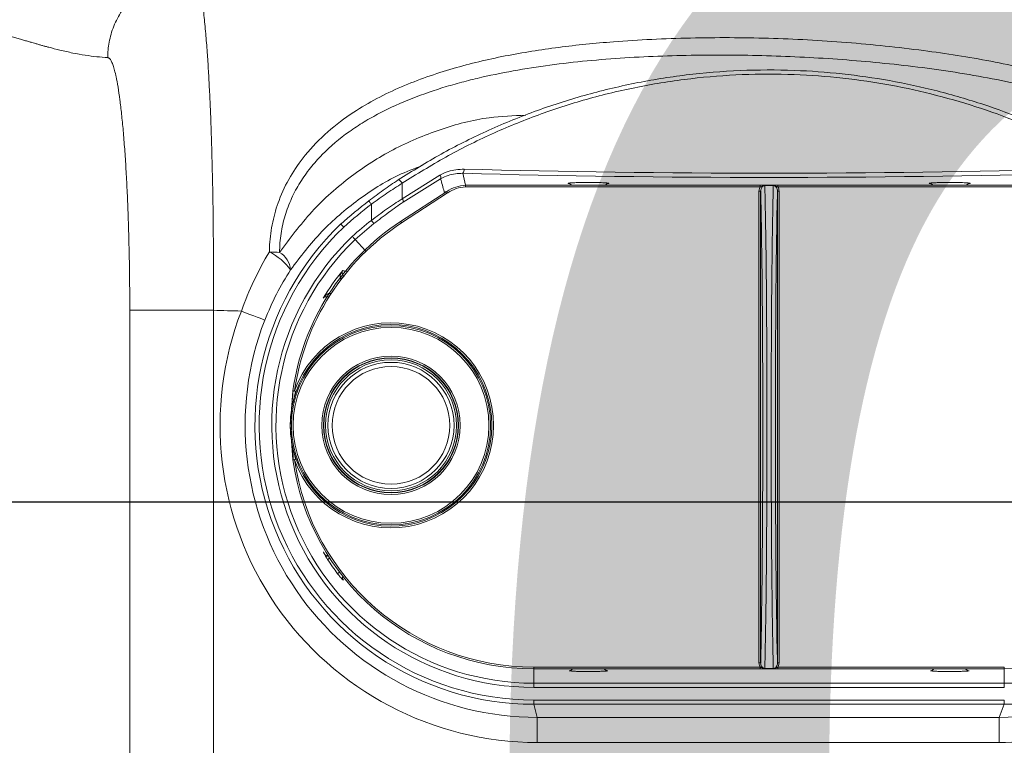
# Model space of a CAD drawing. Header units: millimetres. Extents: x 69081 to 158617, y -37521 to -9534.
# Tile 184 of 256: x 113675 to 113687, y -20024 to -20016. Entities that reach past the tile are written whole.
import ezdxf
from ezdxf.enums import TextEntityAlignment as Align

# ---------------------------------------------------------------- set-up
doc = ezdxf.new("R2010")
doc.units = ezdxf.units.MM
doc.layers.add('ARCH_wyposażenie', color=8, linetype='Continuous', lineweight=9)
for name, color, linetype in [('F-BIL', 1, 'Continuous'), ('F-BIL-OP', 3, 'Continuous'), ('F-BIL-TA', 1, 'Continuous'), ('JS_DACH', 3, 'Continuous'), ('R-----OP', 1, 'Continuous')]:
    doc.layers.add(name, color=color, linetype=linetype)
doc.styles.add('SIMPLEX', font='simplex', dxfattribs={"width": 0.85})
doc.styles.add('SŁAWKA', font='simplex.shx', dxfattribs={"height": 12.5})

# ---------------------------------------------------------------- blocks, each defined once
blk = doc.blocks.new('MASZYNA MYJĄCA')
at = {"layer": 'ARCH_wyposażenie'}
for p, q in [((-19.858, -20.502), (-19.858, -24.01)), ((-19.838, -20.503), (-19.838, -24.01)), ((-13.881, -21.315), (-14.122, -21.315)), ((-14.122, -24.01), (-14.122, -21.315)), ((-14.102, -24.01), (-14.102, -21.315)), ((-13.931, -26.915), (-13.931, -21.315)), ((-13.881, -21.315), (-13.881, -26.915)), ((-13.68, -21.315), (-13.73, -21.315)), ((-13.73, -26.915), (-13.73, -21.315)), ((-13.68, -26.915), (-13.68, -21.315)), ((-13.68, -21.315), (-13.524, -21.375)), ((-13.524, -26.875), (-13.524, -21.375)), ((-13.524, -21.375), (-13.225, -21.375)), ((-13.225, -21.375), (-13.225, -26.875)), ((-19.88, -21.722), (-19.88, -21.722)), ((-14.08, -21.736), (-14.08, -21.736)), ((-19.889, -22.098), (-19.889, -21.832)), ((-19.889, -21.832), (-19.889, -21.832)), ((-14.072, -21.862), (-14.072, -22.068)), ((-14.072, -21.862), (-14.072, -21.862)), ((-19.889, -22.098), (-19.889, -22.098)), ((-14.072, -22.068), (-14.072, -22.068)), ((-19.88, -22.208), (-19.88, -22.208)), ((-14.08, -22.194), (-14.08, -22.194)), ((-19.838, -24.01), (-19.858, -24.01)), ((-19.786, -24.015), (-19.786, -23.995)), ((-19.786, -23.995), (-14.174, -23.995)), ((-14.174, -24.015), (-19.786, -24.015)), ((-14.174, -24.015), (-14.174, -23.995)), ((-14.122, -24.01), (-14.102, -24.01)), ((-19.859, -24.068), (-19.859, -24.162)), ((-19.856, -24.068), (-19.856, -24.162)), ((-14.104, -24.162), (-14.104, -24.068)), ((-14.101, -24.162), (-14.101, -24.068)), ((-19.858, -24.22), (-19.858, -27.728)), ((-19.838, -24.22), (-19.858, -24.22)), ((-19.838, -24.22), (-19.838, -27.727)), ((-19.786, -24.215), (-14.174, -24.215)), ((-19.786, -24.215), (-19.786, -24.235)), ((-14.174, -24.235), (-19.786, -24.235)), ((-14.174, -24.215), (-14.174, -24.235)), ((-14.102, -24.22), (-14.122, -24.22)), ((-14.122, -26.915), (-14.122, -24.22)), ((-14.102, -26.915), (-14.102, -24.22)), ((-19.889, -26.398), (-19.889, -26.132)), ((-19.889, -26.132), (-19.889, -26.132)), ((-19.88, -26.022), (-19.88, -26.022)), ((-14.08, -26.036), (-14.08, -26.036)), ((-14.072, -26.162), (-14.072, -26.368)), ((-14.072, -26.162), (-14.072, -26.162)), ((-14.072, -26.368), (-14.072, -26.368)), ((-19.889, -26.398), (-19.889, -26.398)), ((-19.88, -26.508), (-19.88, -26.508)), ((-14.08, -26.494), (-14.08, -26.494)), ((-13.881, -26.915), (-14.122, -26.915)), ((-13.68, -26.915), (-13.73, -26.915)), ((-13.68, -26.915), (-13.524, -26.875)), ((-13.524, -26.875), (-13.225, -26.875)), ((-20, -27.761), (-19.858, -27.728)), ((-19.785, -27.952), (-19.426, -28.501)), ((-19.768, -27.941), (-19.409, -28.49)), ((-19.697, -28.482), (-19.978, -28.033)), ((-19.935, -28.024), (-19.656, -28.471)), ((-19.881, -28.482), (-19.697, -28.482)), ((-19.439, -28.849), (-19.632, -28.849)), ((-19.077, -28.919), (-19.212, -29.043)), ((-15.159, -29.181), (-15.159, -29.181)), ((-18.514, -29.422), (-18.514, -29.422)), ((-15.495, -29.417), (-15.495, -29.417)), ((-17.404, -29.751), (-17.272, -29.779)), ((-16.596, -29.751), (-16.676, -29.769)), ((-17.412, -29.784), (-17.122, -29.804)), ((-17.122, -29.804), (-17.055, -29.81)), ((-17.055, -29.81), (-17, -29.815)), ((-16.866, -29.804), (-17, -29.815)), ((-16.866, -29.804), (-16.588, -29.784)), ((-16.589, -29.779), (-16.749, -29.785)), ((-18.369, -30.729), (-12.6, -30.729)), ((-12.6, -31.725), (-18.369, -31.725))]:
    blk.add_line(p, q, dxfattribs=at)
for points in [[(-19.881, -28.482), (-19.891, -28.488), (-19.9, -28.495), (-19.908, -28.502), (-19.915, -28.509), (-19.92, -28.515), (-19.923, -28.521), (-19.924, -28.525), (-19.922, -28.529)], [(-19.426, -28.501), (-19.426, -28.501), (-19.425, -28.5), (-19.423, -28.499), (-19.421, -28.498), (-19.419, -28.496), (-19.416, -28.494), (-19.413, -28.492), (-19.409, -28.49)], [(-19.439, -28.849), (-19.432, -28.843), (-19.425, -28.838), (-19.419, -28.832), (-19.413, -28.828), (-19.408, -28.824), (-19.404, -28.821), (-19.402, -28.819), (-19.401, -28.818)], [(-19.671, -28.88), (-19.671, -28.879), (-19.669, -28.878), (-19.665, -28.875), (-19.661, -28.872), (-19.654, -28.867), (-19.647, -28.861), (-19.64, -28.855), (-19.632, -28.849)], [(-18.844, -29.19), (-18.841, -29.181), (-18.83, -29.145), (-18.844, -29.19)], [(-15.234, -29.251), (-15.248, -29.232), (-15.244, -29.238), (-15.24, -29.243), (-15.237, -29.247), (-15.235, -29.25), (-15.234, -29.251)], [(-15.403, -29.37), (-15.416, -29.35), (-15.412, -29.356), (-15.409, -29.362), (-15.406, -29.366), (-15.404, -29.368), (-15.403, -29.37)], [(-18.36, -30.396), (-18.34, -30.345), (-18.321, -30.295), (-18.303, -30.248), (-18.287, -30.207), (-18.274, -30.172), (-18.263, -30.145), (-18.256, -30.127), (-18.253, -30.117)]]:
    blk.add_lwpolyline(points, dxfattribs=at)
for radius in [1.186, 1.166, 0.825, 0.805, 0.8, 0.78, 0.75, 0.7]:
    blk.add_circle((-17, -28.615), radius, dxfattribs=at)
for centre, radius, start, end in [((-17, -21.315), 3.32, 0, 136.2181), ((-17, -21.315), 3.069, 0, 136.1103), ((-17, -21.315), 2.898, 359.9977, 146.8283), ((-17, -21.375), 3.476, 0, 28.1621), ((-17, -21.375), 3.775, 0, 18.2587), ((-19.83, -21.722), 0.0502, 180.1494, 235.5765), ((-14.13, -21.735), 0.0502, 304.763, 359.7652), ((-19.83, -22.208), 0.0502, 124.4235, 179.8506), ((-14.13, -22.195), 0.0502, 0.2363, 55.2355), ((-19.83, -26.022), 0.0502, 180.1513, 235.578), ((-14.13, -26.035), 0.0502, 304.7563, 359.7719), ((-19.83, -26.508), 0.0502, 124.422, 179.8487), ((-14.13, -26.495), 0.0502, 0.2348, 55.237), ((-17, -26.915), 3.32, 223.7837, 0), ((-17, -26.915), 3.27, 223.8031, 0), ((-17, -26.915), 3.119, 223.8673, 0), ((-17, -26.915), 3.069, 223.8897, 0), ((-17, -26.875), 3.775, 248.8768, 0), ((-17, -26.875), 3.476, 248.8768, 360), ((-17, -26.915), 2.878, 278.1759, 0), ((-17, -26.915), 2.898, 278.1757, 359.9985), ((-17, -28.615), 1.22, 289.6089, 250.3911), ((-17, -28.615), 1.2, 289.6089, 250.391), ((-20.042, -27.807), 0.0619, 48.0971, 97.8445), ((-19.403, -27.702), 0.456, 183.1898, 213.1744), ((-19.403, -27.702), 0.436, 183.2607, 213.1744), ((-22.521, -23.748), 5.017, 303.0596, 303.288), ((-19.946, -28.076), 0.0535, 78.68, 126.7359), ((-19.665, -28.519), 0.049, 79.384, 129.9757), ((-17, -26.915), 2.898, 213.1744, 261.8303), ((-17, -26.915), 2.878, 213.1744, 261.824), ((-13.562, -24.115), 7.497, 218.8477, 221.0927), ((-13.559, -24.118), 7.748, 217.9256, 221.113), ((-13.562, -24.115), 7.698, 217.9506, 221.1287), ((-13.562, -24.115), 7.547, 218.8477, 221.1019), ((-15.19, -29.142), 0.0502, 253.1397, 308.9267), ((-17, -26.915), 2.928, 230.9709, 238.8636), ((-17, -26.915), 2.928, 303.0428, 307.0866), ((-15.497, -29.367), 0.0502, 272.5399, 5.8735), ((-15.481, -29.376), 0.0374, 321.5411, 22.1501), ((-18.44, -30.374), 0.697, 126.097, 153.4262), ((-18.833, -30.07), 0.259, 94.0417, 150.338), ((-17.503, -30.077), 1.56, 175.0228, 179.4771)]:
    blk.add_arc(centre, radius, start, end, dxfattribs=at)
for centre, major_axis, ratio, start_param, end_param in [((-21.046, -24.115), (0, 11.9), 0.087856, 4.40236, 5.022418), ((-20.996, -24.115), (0, 11.95), 0.087489, 4.40236, 5.022418), ((-16.98, -23.98), (-3.45, 0), 0.017455, 0.621096, 2.520497), ((-16.98, -24.03), (-3.5, 0), 0.017206, 0.60736, 2.534233), ((-16.98, -24.2), (-3.5, 0), 0.017206, 3.748952, 5.675826), ((-16.98, -24.25), (-3.45, 0), 0.017455, 3.762689, 5.662089)]:
    blk.add_ellipse(centre, major_axis=major_axis, ratio=ratio, start_param=start_param, end_param=end_param, dxfattribs=at)
for points, knots in [([(-15.334, -17.21), (-15.323, -17.275), (-15.289, -17.458), (-15.21, -17.755), (-15.088, -18.098), (-14.935, -18.433), (-14.753, -18.759), (-14.542, -19.074), (-14.304, -19.377), (-14.04, -19.665), (-13.75, -19.939), (-13.436, -20.195), (-13.1, -20.434), (-12.744, -20.653), (-12.369, -20.851), (-11.977, -21.028), (-11.571, -21.183), (-11.152, -21.315), (-10.722, -21.423), (-10.283, -21.508), (-9.839, -21.567), (-9.406, -21.601), (-9.123, -21.605), (-8.99, -21.607)], [0, 0, 0, 0, 0.026704, 0.074962, 0.12327, 0.171667, 0.220169, 0.268785, 0.317515, 0.366352, 0.415285, 0.4643, 0.513383, 0.562518, 0.611692, 0.660895, 0.710116, 0.759351, 0.808593, 0.85784, 0.90709, 0.956342, 1, 1, 1, 1]), ([(-19.064, -30.063), (-19.092, -30.062), (-19.212, -30.059), (-19.422, -30.029), (-19.697, -29.949), (-19.965, -29.82), (-20.242, -29.627), (-20.5, -29.374), (-20.783, -28.997), (-21.043, -28.499), (-21.254, -27.889), (-21.404, -27.259), (-21.505, -26.621), (-21.578, -25.885), (-21.618, -25.05), (-21.615, -24.121), (-21.564, -23.193), (-21.472, -22.308), (-21.342, -21.472), (-21.178, -20.757), (-20.985, -20.134), (-20.766, -19.602), (-20.502, -19.125), (-20.193, -18.713), (-19.874, -18.411), (-19.548, -18.197), (-19.255, -18.067), (-18.961, -17.988), (-18.77, -17.975), (-18.674, -17.969)], [0, 0, 0, 0, 0.00574, 0.024352, 0.042972, 0.064989, 0.087029, 0.114931, 0.142868, 0.188943, 0.235104, 0.279085, 0.323174, 0.367205, 0.428493, 0.490045, 0.551606, 0.612908, 0.667502, 0.722077, 0.762442, 0.802874, 0.843141, 0.878345, 0.913482, 0.93736, 0.961209, 0.98061, 1, 1, 1, 1]), ([(-18.667, -18.09), (-18.742, -18.092), (-18.817, -18.099), (-18.963, -18.124), (-19.035, -18.141), (-19.14, -18.173), (-19.175, -18.185), (-19.243, -18.211), (-19.277, -18.225), (-19.376, -18.27), (-19.439, -18.304), (-19.561, -18.377), (-19.62, -18.417), (-19.734, -18.504), (-19.789, -18.55), (-19.945, -18.694), (-20.039, -18.798), (-20.17, -18.963), (-20.212, -19.02), (-20.292, -19.137), (-20.331, -19.197), (-20.441, -19.38), (-20.507, -19.506), (-20.69, -19.892), (-20.79, -20.161), (-20.919, -20.578), (-20.959, -20.72), (-21.031, -21.006), (-21.063, -21.15), (-21.153, -21.585), (-21.202, -21.88), (-21.263, -22.327), (-21.281, -22.477), (-21.313, -22.777), (-21.327, -22.926), (-21.365, -23.376), (-21.382, -23.675), (-21.405, -24.275), (-21.409, -24.575), (-21.405, -25.175), (-21.395, -25.475), (-21.368, -25.925), (-21.357, -26.075), (-21.33, -26.373), (-21.313, -26.521), (-21.257, -26.961), (-21.208, -27.251), (-21.126, -27.606), (-21.109, -27.677), (-21.072, -27.818), (-21.052, -27.888), (-20.99, -28.096), (-20.943, -28.231), (-20.839, -28.496), (-20.781, -28.625), (-20.683, -28.813), (-20.648, -28.875), (-20.575, -28.996), (-20.536, -29.055), (-20.414, -29.227), (-20.324, -29.335), (-20.173, -29.483), (-20.12, -29.53), (-20.009, -29.619), (-19.951, -29.659), (-19.83, -29.734), (-19.767, -29.768), (-19.669, -29.813), (-19.635, -29.827), (-19.566, -29.853), (-19.532, -29.865), (-19.427, -29.896), (-19.355, -29.912), (-19.209, -29.935), (-19.134, -29.941), (-19.058, -29.941)], [0, 0, 0, 0, 0.015625, 0.015625, 0.03125, 0.03125, 0.039063, 0.039063, 0.046875, 0.046875, 0.0625, 0.0625, 0.078125, 0.078125, 0.09375, 0.09375, 0.125, 0.125, 0.140625, 0.140625, 0.15625, 0.15625, 0.1875, 0.1875, 0.25, 0.25, 0.28125, 0.28125, 0.3125, 0.3125, 0.375, 0.375, 0.40625, 0.40625, 0.4375, 0.4375, 0.5, 0.5, 0.5625, 0.5625, 0.625, 0.625, 0.65625, 0.65625, 0.6875, 0.6875, 0.75, 0.75, 0.765625, 0.765625, 0.78125, 0.78125, 0.8125, 0.8125, 0.84375, 0.84375, 0.859375, 0.859375, 0.875, 0.875, 0.90625, 0.90625, 0.921875, 0.921875, 0.9375, 0.9375, 0.953125, 0.953125, 0.960938, 0.960938, 0.96875, 0.96875, 0.984375, 0.984375, 1, 1, 1, 1]), ([(-19.922, -28.529), (-20.026, -28.361), (-20.235, -28.025), (-20.506, -27.483), (-20.741, -26.913), (-20.933, -26.321), (-21.079, -25.716), (-21.179, -25.096), (-21.231, -24.459), (-21.233, -23.838), (-21.19, -23.244), (-21.109, -22.676), (-20.986, -22.112), (-20.829, -21.575), (-20.644, -21.072), (-20.433, -20.598), (-20.195, -20.138), (-20.013, -19.847), (-19.922, -19.701)], [0, 0, 0, 0, 0.065402, 0.130799, 0.197934, 0.265064, 0.330578, 0.396087, 0.463879, 0.53167, 0.591576, 0.651485, 0.713102, 0.774723, 0.830501, 0.886281, 0.943139, 1, 1, 1, 1]), ([(-19.881, -19.748), (-19.97, -19.889), (-20.148, -20.172), (-20.383, -20.623), (-20.594, -21.094), (-20.779, -21.594), (-20.934, -22.118), (-21.056, -22.67), (-21.139, -23.237), (-21.183, -23.828), (-21.182, -24.434), (-21.133, -25.056), (-21.035, -25.678), (-20.889, -26.286), (-20.7, -26.868), (-20.47, -27.428), (-20.2, -27.97), (-19.987, -28.311), (-19.881, -28.482)], [0, 0, 0, 0, 0.055829, 0.111655, 0.16853, 0.225401, 0.285298, 0.345192, 0.406773, 0.468352, 0.533796, 0.599242, 0.667026, 0.734815, 0.800197, 0.865585, 0.93279, 1, 1, 1, 1]), ([(-19.88, -21.722), (-19.88, -21.722), (-19.882, -21.723), (-19.884, -21.733), (-19.887, -21.757), (-19.888, -21.792), (-19.889, -21.818), (-19.889, -21.832)], [0, 0, 0, 0, 0.078957, 0.290536, 0.514849, 0.757813, 1, 1, 1, 1]), ([(-14.072, -21.862), (-14.072, -21.847), (-14.072, -21.82), (-14.073, -21.784), (-14.075, -21.758), (-14.077, -21.74), (-14.079, -21.737), (-14.08, -21.736)], [0, 0, 0, 0, 0.248804, 0.453968, 0.640832, 0.820265, 1, 1, 1, 1]), ([(-19.889, -22.098), (-19.889, -22.108), (-19.888, -22.129), (-19.887, -22.159), (-19.885, -22.186), (-19.883, -22.204), (-19.881, -22.207), (-19.88, -22.208)], [0, 0, 0, 0, 0.170066, 0.385898, 0.593196, 0.796503, 1, 1, 1, 1]), ([(-14.08, -22.194), (-14.08, -22.194), (-14.078, -22.193), (-14.076, -22.181), (-14.074, -22.155), (-14.072, -22.115), (-14.072, -22.085), (-14.072, -22.068)], [0, 0, 0, 0, 0.071302, 0.269828, 0.493439, 0.715918, 1, 1, 1, 1]), ([(-19.859, -24.068), (-19.859, -24.067), (-19.859, -24.063), (-19.859, -24.046), (-19.858, -24.029), (-19.858, -24.013), (-19.858, -24.01)], [0, 0, 0, 0, 0.0428836, 0.2089181, 0.8644648, 1, 1, 1, 1]), ([(-19.838, -24.01), (-19.839, -24.012), (-19.844, -24.026), (-19.853, -24.043), (-19.855, -24.061), (-19.855, -24.067), (-19.855, -24.067)], [0, 0, 0, 0, 0.095266, 0.721991, 0.969566, 1, 1, 1, 1]), ([(-19.786, -24.015), (-19.794, -24.016), (-19.81, -24.017), (-19.829, -24.025), (-19.843, -24.036), (-19.851, -24.049), (-19.854, -24.059), (-19.854, -24.064), (-19.854, -24.065)], [0, 0, 0, 0, 0.2815071, 0.4972351, 0.6755688, 0.8308556, 0.9818249, 1, 1, 1, 1]), ([(-19.838, -24.01), (-19.831, -24.006), (-19.815, -23.998), (-19.797, -23.996), (-19.786, -23.995)], [0, 0, 0, 0, 0.414629, 1, 1, 1, 1]), ([(-14.174, -23.995), (-14.162, -23.996), (-14.144, -23.998), (-14.128, -24.007), (-14.122, -24.01)], [0, 0, 0, 0, 0.645505, 1, 1, 1, 1]), ([(-14.106, -24.065), (-14.106, -24.062), (-14.106, -24.055), (-14.11, -24.048), (-14.116, -24.038), (-14.127, -24.028), (-14.148, -24.017), (-14.165, -24.016), (-14.174, -24.015)], [0, 0, 0, 0, 0.073907, 0.21881, 0.258175, 0.448902, 0.689934, 1, 1, 1, 1]), ([(-14.105, -24.067), (-14.105, -24.067), (-14.105, -24.061), (-14.107, -24.042), (-14.116, -24.025), (-14.121, -24.012), (-14.122, -24.01)], [0, 0, 0, 0, 0.025605, 0.287133, 0.915441, 1, 1, 1, 1]), ([(-14.102, -24.01), (-14.102, -24.012), (-14.102, -24.028), (-14.101, -24.045), (-14.101, -24.063), (-14.101, -24.067), (-14.101, -24.068)], [0, 0, 0, 0, 0.120829, 0.784228, 0.960135, 1, 1, 1, 1]), ([(-19.856, -24.068), (-19.857, -24.068), (-19.859, -24.068), (-19.86, -24.068), (-19.859, -24.068), (-19.859, -24.068)], [0, 0, 0, 0, 0.486142, 0.941157, 1, 1, 1, 1]), ([(-19.855, -24.067), (-19.855, -24.067), (-19.855, -24.068), (-19.855, -24.068), (-19.856, -24.068), (-19.856, -24.068), (-19.856, -24.068)], [0, 0, 0, 0, 0.326389, 0.654771, 0.878287, 1, 1, 1, 1]), ([(-19.854, -24.065), (-19.854, -24.065), (-19.854, -24.066), (-19.855, -24.066), (-19.855, -24.067)], [0, 0, 0, 0, 0.153192, 1, 1, 1, 1]), ([(-14.105, -24.067), (-14.105, -24.066), (-14.106, -24.066), (-14.106, -24.065), (-14.106, -24.065)], [0, 0, 0, 0, 0.846808, 1, 1, 1, 1]), ([(-14.104, -24.068), (-14.104, -24.068), (-14.104, -24.068), (-14.105, -24.068), (-14.105, -24.068), (-14.105, -24.067), (-14.105, -24.067)], [0, 0, 0, 0, 0.220536, 0.438867, 0.797676, 1, 1, 1, 1]), ([(-14.101, -24.068), (-14.101, -24.068), (-14.1, -24.068), (-14.101, -24.068), (-14.103, -24.068), (-14.104, -24.068)], [0, 0, 0, 0, 0.058862, 0.44015, 1, 1, 1, 1]), ([(-19.856, -24.162), (-19.857, -24.162), (-19.859, -24.162), (-19.86, -24.162), (-19.859, -24.162), (-19.859, -24.162)], [0, 0, 0, 0, 0.559853, 0.941145, 1, 1, 1, 1]), ([(-19.858, -24.22), (-19.858, -24.217), (-19.858, -24.202), (-19.859, -24.185), (-19.859, -24.167), (-19.859, -24.163), (-19.859, -24.162)], [0, 0, 0, 0, 0.120823, 0.784189, 0.960137, 1, 1, 1, 1]), ([(-19.856, -24.162), (-19.856, -24.162), (-19.856, -24.162), (-19.855, -24.162), (-19.855, -24.162), (-19.855, -24.163), (-19.855, -24.163)], [0, 0, 0, 0, 0.2204913, 0.4387076, 0.7977591, 1, 1, 1, 1]), ([(-19.855, -24.163), (-19.855, -24.164), (-19.854, -24.164), (-19.854, -24.165), (-19.854, -24.165)], [0, 0, 0, 0, 0.846942, 1, 1, 1, 1]), ([(-19.855, -24.163), (-19.855, -24.163), (-19.855, -24.169), (-19.853, -24.188), (-19.844, -24.205), (-19.839, -24.218), (-19.838, -24.22)], [0, 0, 0, 0, 0.025652, 0.28712, 0.915445, 1, 1, 1, 1]), ([(-19.854, -24.165), (-19.854, -24.168), (-19.854, -24.174), (-19.85, -24.182), (-19.844, -24.192), (-19.833, -24.202), (-19.812, -24.212), (-19.795, -24.214), (-19.786, -24.215)], [0, 0, 0, 0, 0.07391, 0.218785, 0.25815, 0.448903, 0.689925, 1, 1, 1, 1]), ([(-19.786, -24.235), (-19.798, -24.234), (-19.816, -24.232), (-19.832, -24.223), (-19.838, -24.22)], [0, 0, 0, 0, 0.645549, 1, 1, 1, 1]), ([(-14.174, -24.215), (-14.166, -24.214), (-14.15, -24.213), (-14.131, -24.204), (-14.117, -24.194), (-14.109, -24.181), (-14.106, -24.171), (-14.106, -24.166), (-14.106, -24.165)], [0, 0, 0, 0, 0.2814942, 0.4972387, 0.675574, 0.8308886, 0.9818247, 1, 1, 1, 1]), ([(-14.122, -24.22), (-14.129, -24.224), (-14.145, -24.232), (-14.163, -24.234), (-14.174, -24.235)], [0, 0, 0, 0, 0.414654, 1, 1, 1, 1]), ([(-14.122, -24.22), (-14.121, -24.218), (-14.116, -24.204), (-14.107, -24.187), (-14.105, -24.169), (-14.105, -24.163), (-14.105, -24.163)], [0, 0, 0, 0, 0.0952997, 0.7220059, 0.9695677, 1, 1, 1, 1]), ([(-14.106, -24.165), (-14.106, -24.165), (-14.106, -24.164), (-14.105, -24.164), (-14.105, -24.163)], [0, 0, 0, 0, 0.153058, 1, 1, 1, 1]), ([(-14.105, -24.163), (-14.105, -24.163), (-14.105, -24.162), (-14.105, -24.162), (-14.104, -24.162), (-14.104, -24.162), (-14.104, -24.162)], [0, 0, 0, 0, 0.3256148, 0.6546477, 0.8781597, 1, 1, 1, 1]), ([(-14.101, -24.162), (-14.101, -24.162), (-14.101, -24.162), (-14.103, -24.162), (-14.104, -24.162)], [0, 0, 0, 0, 0.443961, 1, 1, 1, 1]), ([(-14.101, -24.162), (-14.101, -24.163), (-14.101, -24.167), (-14.101, -24.184), (-14.102, -24.201), (-14.102, -24.217), (-14.102, -24.22)], [0, 0, 0, 0, 0.042931, 0.208957, 0.864472, 1, 1, 1, 1]), ([(-19.88, -26.022), (-19.88, -26.022), (-19.882, -26.023), (-19.884, -26.033), (-19.887, -26.057), (-19.888, -26.092), (-19.889, -26.118), (-19.889, -26.132)], [0, 0, 0, 0, 0.078955, 0.290539, 0.514851, 0.757814, 1, 1, 1, 1]), ([(-14.072, -26.162), (-14.072, -26.147), (-14.072, -26.12), (-14.073, -26.084), (-14.075, -26.058), (-14.077, -26.04), (-14.079, -26.037), (-14.08, -26.036)], [0, 0, 0, 0, 0.248789, 0.453955, 0.64082, 0.820264, 1, 1, 1, 1]), ([(-14.08, -26.494), (-14.08, -26.494), (-14.078, -26.493), (-14.076, -26.481), (-14.074, -26.455), (-14.072, -26.415), (-14.072, -26.385), (-14.072, -26.368)], [0, 0, 0, 0, 0.071303, 0.269829, 0.49344, 0.715918, 1, 1, 1, 1]), ([(-19.889, -26.398), (-19.889, -26.408), (-19.888, -26.429), (-19.887, -26.459), (-19.885, -26.486), (-19.883, -26.504), (-19.881, -26.507), (-19.88, -26.508)], [0, 0, 0, 0, 0.170083, 0.385896, 0.593193, 0.796508, 1, 1, 1, 1]), ([(-19.058, -29.941), (-19.224, -29.818), (-19.561, -29.569), (-19.967, -29.108), (-20.297, -28.595), (-20.53, -28.042), (-20.672, -27.508), (-20.686, -27.158), (-20.691, -27.012)], [0, 0, 0, 0, 0.180422, 0.365325, 0.535586, 0.709957, 0.879654, 1, 1, 1, 1]), ([(-19.978, -28.033), (-19.994, -28.001), (-20.04, -27.911), (-20.046, -27.81), (-20.05, -27.745)], [0, 0, 0, 0, 0.3598578, 1, 1, 1, 1]), ([(-20, -27.761), (-19.997, -27.82), (-19.992, -27.912), (-19.95, -27.994), (-19.935, -28.024)], [0, 0, 0, 0, 0.640769, 1, 1, 1, 1]), ([(-19.858, -27.728), (-19.858, -27.728), (-19.858, -27.728), (-19.855, -27.728), (-19.85, -27.728), (-19.845, -27.727), (-19.841, -27.727), (-19.839, -27.727), (-19.838, -27.727)], [0, 0, 0, 0, 0.159174, 0.373701, 0.588269, 0.802825, 0.96207, 1, 1, 1, 1]), ([(-19.785, -27.952), (-19.772, -27.98), (-19.828, -27.995), (-19.885, -28.01), (-19.935, -28.024)], [0, 0, 0, 0, 0.095137, 1, 1, 1, 1]), ([(-20.092, -28.245), (-20.056, -28.34), (-19.951, -28.613), (-19.688, -29.017), (-19.318, -29.456), (-19.008, -29.692), (-18.851, -29.811)], [0, 0, 0, 0, 0.147951, 0.423798, 0.708466, 1, 1, 1, 1]), ([(-19.656, -28.471), (-19.617, -28.528), (-19.537, -28.645), (-19.446, -28.759), (-19.401, -28.818)], [0, 0, 0, 0, 0.492931, 1, 1, 1, 1]), ([(-19.671, -28.88), (-19.715, -28.822), (-19.804, -28.706), (-19.882, -28.588), (-19.922, -28.529)], [0, 0, 0, 0, 0.493521, 1, 1, 1, 1]), ([(-19.881, -28.482), (-19.843, -28.542), (-19.765, -28.665), (-19.676, -28.787), (-19.632, -28.849)], [0, 0, 0, 0, 0.492776, 1, 1, 1, 1]), ([(-19.439, -28.849), (-19.484, -28.789), (-19.576, -28.667), (-19.656, -28.544), (-19.697, -28.482)], [0, 0, 0, 0, 0.493367, 1, 1, 1, 1]), ([(-19.249, -29.076), (-19.248, -29.076), (-19.246, -29.074), (-19.241, -29.069), (-19.232, -29.061), (-19.222, -29.052), (-19.214, -29.045), (-19.213, -29.043), (-19.212, -29.043)], [0, 0, 0, 0, 0.0275637, 0.0908836, 0.3182386, 0.5455336, 0.772783, 1, 1, 1, 1]), ([(-19.397, -29.212), (-19.396, -29.212), (-19.396, -29.212), (-19.391, -29.207), (-19.382, -29.199), (-19.372, -29.189), (-19.364, -29.182), (-19.36, -29.179), (-19.36, -29.178)], [0, 0, 0, 0, 0.2032698, 0.4066098, 0.609959, 0.8133309, 0.9749155, 1, 1, 1, 1]), ([(-18.844, -29.19), (-18.844, -29.19), (-18.841, -29.191), (-18.833, -29.195), (-18.817, -29.197), (-18.799, -29.194), (-18.787, -29.188), (-18.779, -29.182), (-18.776, -29.179), (-18.773, -29.177)], [0, 0, 0, 0, 0.0051175, 0.1673015, 0.5051311, 0.7381099, 0.8776481, 0.9210639, 1, 1, 1, 1]), ([(-18.773, -29.177), (-18.74, -29.213), (-18.744, -29.216), (-18.754, -29.219), (-18.771, -29.221), (-18.798, -29.215), (-18.823, -29.204), (-18.839, -29.194), (-18.844, -29.19), (-18.844, -29.19)], [0, 0, 0, 0, 0.080665, 0.123079, 0.263558, 0.496956, 0.833616, 0.994888, 1, 1, 1, 1]), ([(-15.159, -29.181), (-15.159, -29.183), (-15.16, -29.186), (-15.173, -29.2), (-15.193, -29.218), (-15.215, -29.236), (-15.229, -29.247), (-15.234, -29.251)], [0, 0, 0, 0, 0.217714, 0.436282, 0.656149, 0.876499, 1, 1, 1, 1]), ([(-18.514, -29.422), (-18.514, -29.421), (-18.519, -29.418), (-18.534, -29.407), (-18.553, -29.388), (-18.567, -29.364), (-18.571, -29.348), (-18.571, -29.337), (-18.57, -29.332), (-18.524, -29.352)], [0, 0, 0, 0, 0.005188, 0.164506, 0.499111, 0.733098, 0.87523, 0.91782, 1, 1, 1, 1]), ([(-18.524, -29.352), (-18.526, -29.355), (-18.528, -29.359), (-18.53, -29.369), (-18.532, -29.382), (-18.529, -29.4), (-18.523, -29.413), (-18.517, -29.42), (-18.514, -29.421), (-18.514, -29.422)], [0, 0, 0, 0, 0.0804841, 0.1240723, 0.2652864, 0.4988633, 0.8345684, 0.994802, 1, 1, 1, 1]), ([(-15.452, -29.399), (-15.458, -29.402), (-15.472, -29.41), (-15.488, -29.417), (-15.493, -29.417), (-15.495, -29.417)], [0, 0, 0, 0, 0.274863, 0.638141, 1, 1, 1, 1]), ([(-15.403, -29.37), (-15.413, -29.376), (-15.43, -29.387), (-15.446, -29.395), (-15.452, -29.399)], [0, 0, 0, 0, 0.570835, 1, 1, 1, 1]), ([(-17.411, -29.779), (-17.411, -29.778), (-17.411, -29.776), (-17.41, -29.772), (-17.41, -29.768), (-17.409, -29.765), (-17.409, -29.764)], [0, 0, 0, 0, 0.250038, 0.499979, 0.75005, 1, 1, 1, 1]), ([(-17.404, -29.751), (-17.404, -29.752), (-17.405, -29.754), (-17.406, -29.757), (-17.408, -29.76), (-17.409, -29.763), (-17.409, -29.764)], [0, 0, 0, 0, 0.250077, 0.50012, 0.750024, 1, 1, 1, 1]), ([(-17.403, -29.745), (-17.403, -29.745), (-17.403, -29.745), (-17.403, -29.747), (-17.403, -29.748), (-17.404, -29.75), (-17.404, -29.751)], [0, 0, 0, 0, 0.249757, 0.500019, 0.750133, 1, 1, 1, 1]), ([(-17, -29.815), (-17.069, -29.812), (-17.206, -29.806), (-17.337, -29.765), (-17.403, -29.745)], [0, 0, 0, 0, 0.499999, 1, 1, 1, 1]), ([(-16.597, -29.745), (-16.663, -29.765), (-16.794, -29.806), (-16.931, -29.812), (-17, -29.815)], [0, 0, 0, 0, 0.499998, 1, 1, 1, 1]), ([(-16.596, -29.751), (-16.596, -29.75), (-16.597, -29.748), (-16.597, -29.747), (-16.597, -29.745), (-16.597, -29.745), (-16.597, -29.745)], [0, 0, 0, 0, 0.24988, 0.499989, 0.750248, 1, 1, 1, 1]), ([(-16.591, -29.764), (-16.591, -29.763), (-16.592, -29.76), (-16.594, -29.757), (-16.595, -29.754), (-16.596, -29.752), (-16.596, -29.751)], [0, 0, 0, 0, 0.249984, 0.499861, 0.749943, 1, 1, 1, 1]), ([(-16.589, -29.779), (-16.589, -29.778), (-16.589, -29.776), (-16.59, -29.772), (-16.59, -29.768), (-16.591, -29.765), (-16.591, -29.764)], [0, 0, 0, 0, 0.250043, 0.499982, 0.750051, 1, 1, 1, 1]), ([(-18.851, -29.811), (-18.756, -29.869), (-18.566, -29.986), (-18.358, -30.073), (-18.253, -30.117)], [0, 0, 0, 0, 0.495686, 1, 1, 1, 1]), ([(-17.412, -29.784), (-17.412, -29.784), (-17.412, -29.784), (-17.412, -29.783), (-17.411, -29.781), (-17.411, -29.779), (-17.411, -29.779)], [0, 0, 0, 0, 0.249983, 0.499964, 0.749873, 1, 1, 1, 1]), ([(-17.411, -29.779), (-17.334, -29.786), (-17.197, -29.801), (-17.06, -29.81), (-17, -29.815)], [0, 0, 0, 0, 0.562704, 1, 1, 1, 1]), ([(-17, -29.815), (-17, -29.815), (-17, -29.815), (-17, -29.816), (-17, -29.817), (-17, -29.816), (-17, -29.815), (-17, -29.815), (-17, -29.815)], [0, 0, 0, 0, 0.078239, 0.179786, 0.285894, 0.419271, 0.833105, 1, 1, 1, 1]), ([(-16.676, -29.769), (-16.676, -29.769), (-16.676, -29.769), (-16.676, -29.769), (-16.676, -29.769), (-16.677, -29.769), (-16.679, -29.77), (-16.703, -29.776), (-16.727, -29.781), (-16.749, -29.785)], [0, 0, 0, 0, 0.000259, 0.001131, 0.002186, 0.005302, 0.017061, 0.102436, 1, 1, 1, 1]), ([(-16.588, -29.784), (-16.588, -29.784), (-16.588, -29.784), (-16.588, -29.783), (-16.589, -29.781), (-16.589, -29.779), (-16.589, -29.779)], [0, 0, 0, 0, 0.249988, 0.499972, 0.749882, 1, 1, 1, 1]), ([(-22.377, -30.965), (-22.376, -30.963), (-22.376, -30.96), (-22.374, -30.955), (-22.368, -30.948), (-22.359, -30.94), (-22.342, -30.931), (-22.317, -30.92), (-22.281, -30.908), (-22.23, -30.896), (-22.163, -30.882), (-22.054, -30.863), (-21.892, -30.842), (-21.675, -30.821), (-21.451, -30.803), (-21.26, -30.79), (-21.109, -30.782), (-20.997, -30.776), (-20.882, -30.77), (-20.764, -30.765), (-20.645, -30.76), (-20.524, -30.756), (-20.4, -30.752), (-20.276, -30.748), (-20.15, -30.745), (-20.023, -30.742), (-19.895, -30.739), (-19.767, -30.736), (-19.639, -30.734), (-19.51, -30.732), (-19.381, -30.731), (-19.252, -30.73), (-19.124, -30.729), (-18.996, -30.728), (-18.869, -30.727), (-18.742, -30.727), (-18.617, -30.727), (-18.493, -30.728), (-18.41, -30.728), (-18.369, -30.729)], [0, 0, 0, 0, 0.009575, 0.022509, 0.038802, 0.058454, 0.081466, 0.107836, 0.137565, 0.170654, 0.2071, 0.246906, 0.319198, 0.384776, 0.443638, 0.495783, 0.520041, 0.544087, 0.56792, 0.591541, 0.614949, 0.638144, 0.661127, 0.683898, 0.706456, 0.728801, 0.750935, 0.772856, 0.794565, 0.816062, 0.837347, 0.85842, 0.879281, 0.89993, 0.920367, 0.940593, 0.960607, 0.980409, 1, 1, 1, 1]), ([(-18.369, -31.725), (-18.369, -31.72), (-18.369, -31.71), (-18.369, -31.679), (-18.369, -31.658), (-18.369, -31.604), (-18.369, -31.572), (-18.369, -31.495), (-18.369, -31.452), (-18.369, -31.356), (-18.369, -31.304), (-18.369, -31.195), (-18.369, -31.137), (-18.369, -31.02), (-18.369, -30.961), (-18.369, -30.843), (-18.369, -30.785), (-18.369, -30.729)], [0, 0, 0, 0, 0.125, 0.125, 0.25, 0.25, 0.375, 0.375, 0.5, 0.5, 0.625, 0.625, 0.75, 0.75, 0.875, 0.875, 1, 1, 1, 1]), ([(-21.377, -31.987), (-21.437, -31.987), (-21.499, -31.981), (-21.624, -31.958), (-21.688, -31.94), (-21.813, -31.889), (-21.874, -31.858), (-21.99, -31.781), (-22.044, -31.736), (-22.142, -31.635), (-22.186, -31.58), (-22.26, -31.463), (-22.29, -31.401), (-22.337, -31.275), (-22.354, -31.212), (-22.374, -31.086), (-22.378, -31.024), (-22.377, -30.965)], [0, 0, 0, 0, 0.125, 0.125, 0.25, 0.25, 0.375, 0.375, 0.5, 0.5, 0.625, 0.625, 0.75, 0.75, 0.875, 0.875, 1, 1, 1, 1]), ([(-18.369, -31.725), (-18.388, -31.725), (-18.427, -31.725), (-18.484, -31.725), (-18.541, -31.725), (-18.598, -31.725), (-18.654, -31.726), (-18.71, -31.726), (-18.767, -31.727), (-18.823, -31.728), (-18.878, -31.728), (-18.934, -31.729), (-18.989, -31.73), (-19.044, -31.731), (-19.099, -31.733), (-19.154, -31.734), (-19.208, -31.735), (-19.263, -31.737), (-19.317, -31.738), (-19.37, -31.74), (-19.424, -31.741), (-19.477, -31.743), (-19.605, -31.748), (-19.8, -31.756), (-20.054, -31.769), (-20.291, -31.785), (-20.509, -31.802), (-20.706, -31.822), (-20.88, -31.842), (-21.03, -31.864), (-21.128, -31.883), (-21.19, -31.896), (-21.225, -31.905), (-21.257, -31.914), (-21.285, -31.923), (-21.309, -31.932), (-21.329, -31.941), (-21.346, -31.95), (-21.36, -31.959), (-21.369, -31.968), (-21.375, -31.977), (-21.376, -31.984), (-21.377, -31.987)], [0, 0, 0, 0, 0.012168, 0.024295, 0.036386, 0.048445, 0.060476, 0.072483, 0.084472, 0.096446, 0.108409, 0.120367, 0.132323, 0.144282, 0.156249, 0.168227, 0.180221, 0.192236, 0.204275, 0.216344, 0.228446, 0.240586, 0.252768, 0.315824, 0.378292, 0.44079, 0.503934, 0.566455, 0.628398, 0.690359, 0.752935, 0.775603, 0.798146, 0.820592, 0.842969, 0.865303, 0.887624, 0.909959, 0.932336, 0.954784, 0.977329, 1, 1, 1, 1]), ([(-21.377, -31.987), (-21.38, -32.03), (-21.386, -32.119), (-21.405, -32.258), (-21.431, -32.404), (-21.464, -32.549), (-21.492, -32.657), (-21.51, -32.726), (-21.52, -32.763), (-21.531, -32.801), (-21.54, -32.833), (-21.549, -32.862), (-21.557, -32.892), (-21.569, -32.932), (-21.582, -32.978), (-21.597, -33.028), (-21.613, -33.082), (-21.63, -33.137), (-21.645, -33.19), (-21.66, -33.239), (-21.679, -33.306), (-21.701, -33.388), (-21.722, -33.464), (-21.733, -33.507), (-21.736, -33.518)], [0, 0, 0, 0, 0.0847764, 0.1750768, 0.2709027, 0.3719368, 0.4592704, 0.482605, 0.5066575, 0.531428, 0.5565138, 0.5689553, 0.5897559, 0.615668, 0.6466921, 0.6787117, 0.7148061, 0.7526122, 0.7860723, 0.8184409, 0.8497181, 0.9167436, 0.9781317, 1, 1, 1, 1])]:
    blk.add_open_spline(points, degree=3, knots=knots, dxfattribs=at)
for points in [[(-18.36, -30.396), (-18.607, -30.307), (-18.842, -30.196), (-19.064, -30.063)], [(-18.36, -30.396), (-18.363, -30.507), (-18.366, -30.618), (-18.369, -30.729)]]:
    blk.add_open_spline(points, degree=3, dxfattribs=at)
blk = doc.blocks.new('DYBY-BL5')
at = {"layer": 'F-BIL-TA', "color": 1}
blk.add_lwpolyline([(0, 0), (0, 90), (110, 90), (110, 0)], close=True, dxfattribs=at)
at = {"layer": 'F-BIL-OP', "style": 'SIMPLEX', "width": 0.85}
blk.add_attdef('NR', text='', height=20, dxfattribs=at).set_placement((56, 55), align=Align.CENTER)
at = {"layer": 'F-BIL-OP', "color": 2, "style": 'SIMPLEX', "width": 0.85, "flags": 1}
for tag, p in [('NAZWA', (119, 55)), ('POSADZKA', (119, 12)), ('GRUPA', (119, -27)), ('RODZAJ', (119, -72))]:
    blk.add_attdef(tag, p, '', height=19, dxfattribs=at)
at = {"layer": 'F-BIL-OP', "color": 2, "style": 'SIMPLEX', "width": 0.85}
blk.add_attdef('POW.', text='', height=20, dxfattribs=at).set_placement((56, 12), align=Align.CENTER)
at = {"layer": 'F-BIL-OP', "color": 2, "style": 'SIMPLEX', "width": 0.85, "flags": 1}
blk.add_attdef('POWH.', text='', height=20, dxfattribs=at).set_placement((56, -27), align=Align.CENTER)

msp = doc.modelspace()

# ---------------------------------------------------------------- block references
at = {"layer": 'F-BIL', "xscale": 0.6, "yscale": 0.6, "zscale": 0.6}
msp.add_blockref('DYBY-BL5', (113647.1429, -20021.5353), dxfattribs=at)
at = {"layer": 'JS_DACH', "rotation": 270.0000000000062}
msp.add_blockref('MASZYNA MYJĄCA', (113708.2234, -20037.6197), dxfattribs=at)

# ---------------------------------------------------------------- texts
at = {"layer": 'R-----OP', "insert": (113574.4549, -20006.3591), "char_height": 30, "width": 261.963804, "attachment_point": 1, "style": 'SŁAWKA'}
msp.add_mtext('{\\fArial|b0|i0|c238|p34;\\C251;pom. gosp.}', dxfattribs=at)

doc.saveas('drawing.dxf')
